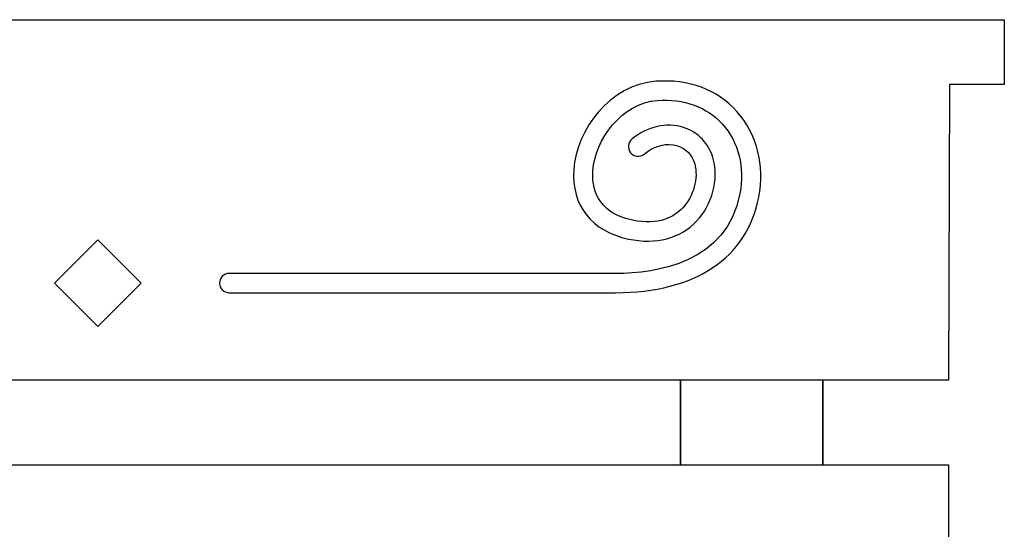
# Model space of a CAD drawing. Header units: millimetres. Extents: x -429 to 420, y -314 to 480.
# Tile 89 of 143: x 3 to 57, y 36 to 64. Entities that reach past the tile are written whole.
import ezdxf

# ---------------------------------------------------------------- set-up
doc = ezdxf.new("R2010")
doc.units = ezdxf.units.MM
doc.header["$MEASUREMENT"] = 0
doc.layers.add('Layer 1', color=7, linetype='Continuous')

msp = doc.modelspace()

# ---------------------------------------------------------------- linework, layer by layer
at = {"layer": 'Layer 1', "color": 114}
msp.add_lwpolyline([(39.1593, 39.7252), (46.9865, 39.7252), (46.9865, 44.394), (39.1593, 44.394), (39.1593, 39.7252)], close=True, dxfattribs=at)
at = {"layer": 'Layer 1', "color": 7, "lineweight": 25}
for points, knots in [([(56.3435, 64.2385), (56.3435, 64.2385), (53.9675, 64.2385), (53.9675, 64.2385), (53.9675, 64.2385), (53.9675, 64.2385), (52.1646, 64.2385), (52.1646, 64.2385), (52.1646, 64.2385), (52.1646, 64.2385), (45.8622, 64.2385), (45.8622, 64.2385), (45.8622, 64.2385), (45.8622, 64.2385), (-31.0437, 64.2385), (-31.0437, 64.2385), (-31.0437, 64.2385), (-31.0437, 64.2385), (-37.6096, 64.2385), (-37.6096, 64.2385), (-37.6096, 64.2385), (-37.6096, 64.2385), (-39.1492, 64.2385), (-39.1492, 64.2385), (-39.1492, 64.2385), (-39.1492, 64.2385), (-42.1662, 64.2385), (-42.1662, 64.2385), (-42.1662, 64.2385), (-42.1662, 64.2385), (-42.1662, 60.6695), (-42.1662, 60.6695), (-42.1662, 60.6695), (-42.1662, 60.6695), (-39.1489, 60.6696), (-39.1489, 60.6696), (-39.1489, 60.6696), (-39.1489, 60.6696), (-39.1576, 44.398), (-39.1576, 44.398), (-39.1576, 44.398), (-39.1576, 44.398), (-32.0134, 44.398), (-32.0134, 44.398), (-32.0134, 44.398), (-32.0134, 44.398), (-32.0134, 39.7252), (-32.0134, 39.7252), (-32.0134, 39.7252), (-32.0134, 39.7252), (-39.1576, 39.7252), (-39.1576, 39.7252), (-39.1576, 39.7252), (-39.1576, 39.7252), (-39.1576, -0.1152), (-39.1576, -0.1152), (-39.1576, -0.1152), (-39.1576, -0.1152), (-32.0134, -0.1153), (-32.0134, -0.1153), (-32.0134, -0.1153), (-32.0134, -0.1153), (-32.0134, -4.7884), (-32.0134, -4.7884), (-32.0134, -4.7884), (-32.0134, -4.7884), (-39.1576, -4.7883), (-39.1576, -4.7883), (-39.1576, -4.7883), (-39.1576, -4.7883), (-39.1489, -28.283), (-39.1489, -28.283), (-39.1489, -28.283), (-39.1489, -28.4772), (-39.1288, -28.6664), (-39.0965, -28.8513), (-39.0965, -28.8513), (-39.0965, -28.8513), (-38.9669, -28.8514), (-38.9669, -28.8514), (-38.9669, -28.8514), (-38.9669, -28.8514), (-38.9669, -29.3536), (-38.9669, -29.3536), (-38.9669, -29.3536), (-38.5227, -30.6397), (-37.3043, -31.5647), (-35.8673, -31.5647), (-35.8673, -31.5647), (-35.8673, -31.5647), (50.6856, -31.5647), (50.6856, -31.5647), (50.6856, -31.5647), (52.1228, -31.5647), (53.341, -30.6395), (53.7852, -29.3533), (53.7852, -29.3533), (53.7852, -29.3533), (53.7852, -28.8511), (53.7852, -28.8511), (53.7852, -28.8511), (53.7852, -28.8511), (53.9148, -28.8511), (53.9148, -28.8511), (53.9148, -28.8511), (53.9471, -28.6662), (53.9672, -28.477), (53.9672, -28.2828), (53.9672, -28.2828), (53.9672, -28.2828), (53.9082, -4.7881), (53.9082, -4.7881), (53.9082, -4.7881), (53.9082, -4.7881), (46.9865, -4.7881), (46.9865, -4.7881), (46.9865, -4.7881), (46.9865, -4.7881), (46.9865, -0.115), (46.9865, -0.115), (46.9865, -0.115), (46.9865, -0.115), (53.9085, -0.115), (53.9085, -0.115), (53.9085, -0.115), (53.9085, -0.115), (53.9085, 39.7252), (53.9085, 39.7252), (53.9085, 39.7252), (53.9085, 39.7252), (46.9865, 39.7252), (46.9865, 39.7252), (46.9865, 39.7252), (46.9865, 39.7252), (46.9865, 44.398), (46.9865, 44.398), (46.9865, 44.398), (46.9865, 44.398), (53.9085, 44.398), (53.9085, 44.398), (53.9085, 44.398), (53.9085, 44.398), (53.9678, 60.6704), (53.9678, 60.6704), (53.9678, 60.6704), (53.9678, 60.6704), (56.3437, 60.6704), (56.3437, 60.6704), (56.3437, 60.6704), (56.3437, 60.6704), (56.9848, 60.6704), (56.9848, 60.6704), (56.9848, 60.6704), (56.9848, 60.6704), (56.9848, 64.2385), (56.9848, 64.2385), (56.9848, 64.2385), (56.9848, 64.2385), (56.3435, 64.2385), (56.3435, 64.2385)], [0, 0, 0, 0, 0.0243902, 0.0243902, 0.0243902, 0.0243902, 0.0487805, 0.0487805, 0.0487805, 0.0487805, 0.0731707, 0.0731707, 0.0731707, 0.0731707, 0.097561, 0.097561, 0.097561, 0.097561, 0.1219512, 0.1219512, 0.1219512, 0.1219512, 0.1463415, 0.1463415, 0.1463415, 0.1463415, 0.1707317, 0.1707317, 0.1707317, 0.1707317, 0.195122, 0.195122, 0.195122, 0.195122, 0.2195122, 0.2195122, 0.2195122, 0.2195122, 0.2439024, 0.2439024, 0.2439024, 0.2439024, 0.2682927, 0.2682927, 0.2682927, 0.2682927, 0.2926829, 0.2926829, 0.2926829, 0.2926829, 0.3170732, 0.3170732, 0.3170732, 0.3170732, 0.3414634, 0.3414634, 0.3414634, 0.3414634, 0.3658537, 0.3658537, 0.3658537, 0.3658537, 0.3902439, 0.3902439, 0.3902439, 0.3902439, 0.4146341, 0.4146341, 0.4146341, 0.4146341, 0.4390244, 0.4390244, 0.4390244, 0.4390244, 0.4634146, 0.4634146, 0.4634146, 0.4634146, 0.4878049, 0.4878049, 0.4878049, 0.4878049, 0.5121951, 0.5121951, 0.5121951, 0.5121951, 0.5365854, 0.5365854, 0.5365854, 0.5365854, 0.5609756, 0.5609756, 0.5609756, 0.5609756, 0.5853659, 0.5853659, 0.5853659, 0.5853659, 0.6097561, 0.6097561, 0.6097561, 0.6097561, 0.6341463, 0.6341463, 0.6341463, 0.6341463, 0.6585366, 0.6585366, 0.6585366, 0.6585366, 0.6829268, 0.6829268, 0.6829268, 0.6829268, 0.7073171, 0.7073171, 0.7073171, 0.7073171, 0.7317073, 0.7317073, 0.7317073, 0.7317073, 0.7560976, 0.7560976, 0.7560976, 0.7560976, 0.7804878, 0.7804878, 0.7804878, 0.7804878, 0.804878, 0.804878, 0.804878, 0.804878, 0.8292683, 0.8292683, 0.8292683, 0.8292683, 0.8536585, 0.8536585, 0.8536585, 0.8536585, 0.8780488, 0.8780488, 0.8780488, 0.8780488, 0.902439, 0.902439, 0.902439, 0.902439, 0.9268293, 0.9268293, 0.9268293, 0.9268293, 0.9512195, 0.9512195, 0.9512195, 0.9512195, 1, 1, 1, 1]), ([(39.1543, 39.7252), (39.1543, 39.7252), (-24.2068, 39.7252), (-24.2068, 39.7252), (-24.2068, 39.7252), (-24.2068, 39.7252), (-24.2068, 44.398), (-24.2068, 44.398), (-24.2068, 44.398), (-24.2068, 44.398), (39.1543, 44.398), (39.1543, 44.398), (39.1543, 44.398), (39.1543, 44.398), (39.1543, 39.7252), (39.1543, 39.7252)], [0, 0, 0, 0, 0.2, 0.2, 0.2, 0.2, 0.4, 0.4, 0.4, 0.4, 0.6, 0.6, 0.6, 0.6, 1, 1, 1, 1])]:
    msp.add_open_spline(points, degree=3, knots=knots, dxfattribs=at)
at = {"layer": 'Layer 1', "color": 114}
for points, knots in [([(35.5805, 49.2073), (35.5805, 49.2073), (14.2932, 49.2073), (14.2932, 49.2073), (14.2932, 49.2073), (14.0011, 49.2073), (13.764, 49.4444), (13.764, 49.7365), (13.764, 49.7365), (13.764, 50.0286), (14.0011, 50.2657), (14.2932, 50.2657), (14.2932, 50.2657), (14.2932, 50.2657), (35.5805, 50.2656), (35.5805, 50.2656), (35.5805, 50.2656), (37.8281, 50.2656), (41.7061, 50.8379), (42.425, 54.6706), (42.425, 54.6706), (42.6951, 56.1107), (42.3477, 57.4995), (41.4717, 58.4806), (41.4717, 58.4806), (40.6216, 59.4328), (39.341, 59.899), (37.8707, 59.7916), (37.8707, 59.7916), (35.9263, 59.6508), (34.4422, 57.6342), (34.3263, 55.9128), (34.3263, 55.9128), (34.2705, 55.0804), (34.4784, 53.6215), (36.5006, 53.1969), (36.5006, 53.1969), (37.9685, 52.8892), (38.8191, 53.3972), (39.2737, 53.8777), (39.2737, 53.8777), (39.8759, 54.5146), (40.1476, 55.512), (39.9349, 56.3037), (39.9349, 56.3037), (39.8066, 56.7818), (39.4631, 57.1422), (38.993, 57.293), (38.993, 57.293), (38.4006, 57.4822), (37.7286, 57.3192), (37.1496, 56.8432), (37.1496, 56.8432), (36.9236, 56.658), (36.5903, 56.6905), (36.4048, 56.916), (36.4048, 56.916), (36.2193, 57.142), (36.2519, 57.4751), (36.4776, 57.6605), (36.4776, 57.6605), (37.3272, 58.359), (38.3882, 58.5982), (39.3161, 58.3005), (39.3161, 58.3005), (40.1353, 58.038), (40.7332, 57.4104), (40.957, 56.5783), (40.957, 56.5783), (41.2652, 55.4321), (40.8977, 54.0544), (40.0426, 53.1504), (40.0426, 53.1504), (39.138, 52.1934), (37.8032, 51.842), (36.2834, 52.1611), (36.2834, 52.1611), (34.2641, 52.5847), (33.1378, 54.0137), (33.2703, 55.9835), (33.2703, 55.9835), (33.4185, 58.1843), (35.2716, 60.664), (37.7941, 60.8471), (37.7941, 60.8471), (39.5991, 60.9762), (41.1874, 60.388), (42.2611, 59.1853), (42.2611, 59.1853), (43.3575, 57.9574), (43.7962, 56.2408), (43.4652, 54.4749), (43.4652, 54.4749), (42.8373, 51.1276), (39.9634, 49.2073), (35.5805, 49.2073)], [0, 0, 0, 0, 0.04, 0.04, 0.04, 0.04, 0.08, 0.08, 0.08, 0.08, 0.12, 0.12, 0.12, 0.12, 0.16, 0.16, 0.16, 0.16, 0.2, 0.2, 0.2, 0.2, 0.24, 0.24, 0.24, 0.24, 0.28, 0.28, 0.28, 0.28, 0.32, 0.32, 0.32, 0.32, 0.36, 0.36, 0.36, 0.36, 0.4, 0.4, 0.4, 0.4, 0.44, 0.44, 0.44, 0.44, 0.48, 0.48, 0.48, 0.48, 0.52, 0.52, 0.52, 0.52, 0.56, 0.56, 0.56, 0.56, 0.6, 0.6, 0.6, 0.6, 0.64, 0.64, 0.64, 0.64, 0.68, 0.68, 0.68, 0.68, 0.72, 0.72, 0.72, 0.72, 0.76, 0.76, 0.76, 0.76, 0.8, 0.8, 0.8, 0.8, 0.84, 0.84, 0.84, 0.84, 0.88, 0.88, 0.88, 0.88, 0.92, 0.92, 0.92, 0.92, 1, 1, 1, 1]), ([(4.6769, 49.7372), (4.6769, 49.7372), (7.0595, 47.3546), (7.0595, 47.3546), (7.0595, 47.3546), (7.0595, 47.3546), (9.4421, 49.7372), (9.4421, 49.7372), (9.4421, 49.7372), (9.4421, 49.7372), (7.0595, 52.1198), (7.0595, 52.1198), (7.0595, 52.1198), (7.0595, 52.1198), (4.6769, 49.7372), (4.6769, 49.7372)], [0, 0, 0, 0, 0.2, 0.2, 0.2, 0.2, 0.4, 0.4, 0.4, 0.4, 0.6, 0.6, 0.6, 0.6, 1, 1, 1, 1])]:
    msp.add_open_spline(points, degree=3, knots=knots, dxfattribs=at)

doc.saveas('drawing.dxf')
